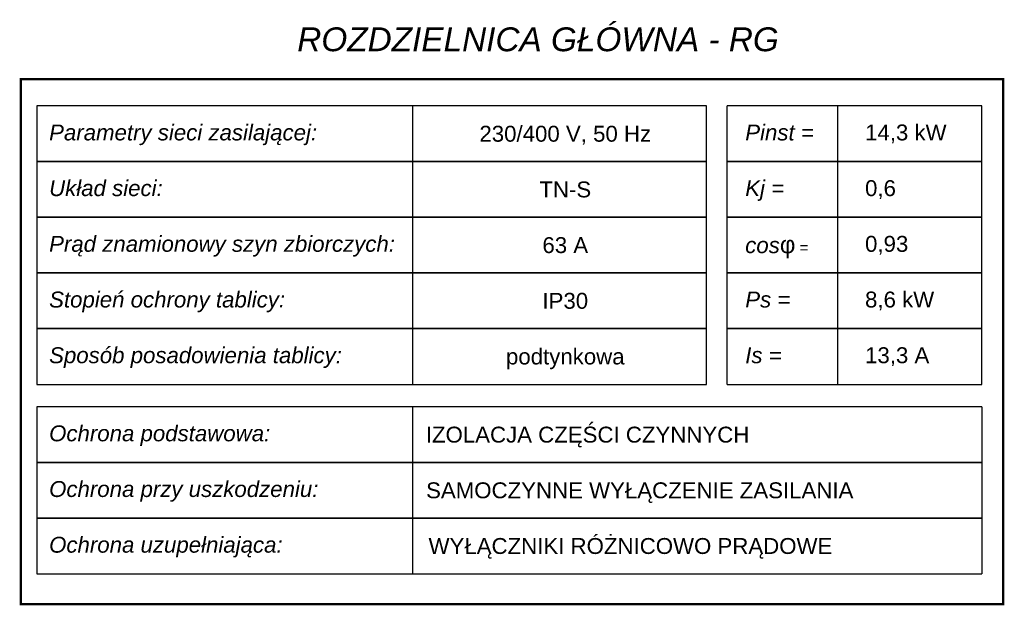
# Model space of a CAD drawing. Header units: millimetres. Extents: x 2267 to 3289, y 1358 to 1509.
# Tile 1 of 3: x 2267 to 2391, y 1436 to 1509. Entities that reach past the tile are written whole.
import ezdxf
from ezdxf.enums import TextEntityAlignment as Align

# ---------------------------------------------------------------- set-up
doc = ezdxf.new("R2010")
doc.units = ezdxf.units.MM
doc.layers.add('E_SCHEMAT_sprzęt', color=4, linetype='Continuous')
doc.styles.get("Standard").update_dxf_attribs({"font": 'arial.ttf'})
doc.styles.add('style3', font='arial.ttf', dxfattribs={"height": 10})

msp = doc.modelspace()

# ---------------------------------------------------------------- linework, layer by layer
at = {"layer": 'E_SCHEMAT_sprzęt'}
for p, q in [((2353.22, 1498.45), (2342.46, 1498.45)), ((2387.8, 1498.45), (2355.8, 1498.45)), ((2387.8, 1491.45), (2387.8, 1498.45)), ((2342.46, 1491.45), (2353.22, 1491.45)), ((2353.22, 1491.45), (2342.46, 1491.45)), ((2355.8, 1491.45), (2387.8, 1491.45)), ((2387.8, 1491.45), (2355.8, 1491.45)), ((2387.8, 1484.45), (2387.8, 1491.45)), ((2342.46, 1484.45), (2353.22, 1484.45)), ((2353.22, 1484.45), (2342.46, 1484.45)), ((2355.8, 1484.45), (2387.8, 1484.45)), ((2387.8, 1484.45), (2355.8, 1484.45)), ((2387.8, 1477.45), (2387.8, 1484.45)), ((2342.46, 1477.45), (2353.22, 1477.45)), ((2353.22, 1477.45), (2342.46, 1477.45)), ((2355.8, 1477.45), (2387.8, 1477.45)), ((2387.8, 1477.45), (2355.8, 1477.45)), ((2387.8, 1470.45), (2387.8, 1477.45)), ((2342.46, 1470.45), (2353.22, 1470.45)), ((2353.22, 1470.45), (2342.46, 1470.45)), ((2355.8, 1470.45), (2387.8, 1470.45)), ((2387.8, 1470.45), (2355.8, 1470.45)), ((2387.8, 1463.45), (2387.8, 1470.45)), ((2342.46, 1463.45), (2353.22, 1463.45)), ((2355.8, 1463.45), (2387.8, 1463.45))]:
    msp.add_line(p, q, dxfattribs=at)
at = {"layer": 'E_SCHEMAT_sprzęt', "const_width": 0.3}
msp.add_lwpolyline([(2267.03, 1501.81), (2390.49, 1501.81), (2390.49, 1435.83), (2267.03, 1435.83)], close=True, dxfattribs=at)
at = {"layer": 'E_SCHEMAT_sprzęt'}
for points in [[(2342.46, 1498.45), (2269.03, 1498.45), (2269.03, 1491.45), (2342.46, 1491.45)], [(2316.26, 1498.45), (2316.26, 1463.45)], [(2353.22, 1463.45), (2353.22, 1498.45)], [(2355.8, 1463.45), (2355.8, 1498.45)], [(2369.66, 1498.45), (2369.66, 1463.45)], [(2342.46, 1491.45), (2269.03, 1491.45), (2269.03, 1484.45), (2342.46, 1484.45)], [(2342.46, 1484.45), (2269.03, 1484.45), (2269.03, 1477.45), (2342.46, 1477.45)], [(2342.46, 1477.45), (2269.03, 1477.45), (2269.03, 1470.45), (2342.46, 1470.45)], [(2342.46, 1470.45), (2269.03, 1470.45), (2269.03, 1463.45), (2342.46, 1463.45)], [(2387.8, 1460.63), (2269.03, 1460.63), (2269.03, 1453.63), (2387.8, 1453.63)], [(2316.26, 1460.63), (2316.26, 1453.63)], [(2387.8, 1460.63), (2387.8, 1439.63)], [(2387.8, 1453.63), (2269.03, 1453.63), (2269.03, 1446.63), (2387.8, 1446.63)], [(2316.26, 1453.63), (2316.26, 1446.63)], [(2387.8, 1446.63), (2269.03, 1446.63), (2269.03, 1439.63), (2387.8, 1439.63)], [(2316.26, 1446.63), (2316.26, 1439.63)]]:
    msp.add_lwpolyline(points, dxfattribs=at)

# ---------------------------------------------------------------- texts
at = {"layer": 'E_SCHEMAT_sprzęt', "style": 'style3'}
for s, p in [('230/400 V, 50 Hz', (2335.46, 1493.95)), ('TN-S', (2335.46, 1486.95)), ('63 A', (2335.46, 1479.95)), ('IP30', (2335.46, 1472.95)), ('podtynkowa', (2335.46, 1465.95)), ('IZOLACJA CZĘŚCI CZYNNYCH', (2338.26, 1456.13)), ('SAMOCZYNNE WYŁĄCZENIE ZASILANIA', (2344.82, 1449.13)), ('WYŁĄCZNIKI RÓŻNICOWO PRĄDOWE', (2343.65, 1442.13))]:
    msp.add_text(s, height=2, dxfattribs=at).set_placement(p, align=Align.CENTER)
at = {"layer": 'E_SCHEMAT_sprzęt'}
for s, p in [('14,3 kW', (2373.14, 1494.11)), ('0,6', (2373.14, 1487.11)), ('0,93', (2373.14, 1480.11)), ('8,6 kW', (2373.14, 1473.11)), ('13,3 A', (2373.14, 1466.11))]:
    msp.add_text(s, height=2, dxfattribs=at).set_placement(p)
at = {"layer": 'E_SCHEMAT_sprzęt', "attachment_point": 1}
for s, width, insert, char_height in [('{\\fArial|b0|i1|c238|p34;ROZDZIELNICA GŁÓWNA - RG}', 136.9994, (2301.77, 1508.32), 3), ('{\\fArial|b0|i1|c238|p34;Parametry sieci zasilającej: }', 63.2787, (2270.58, 1496.11), 2), ('{\\fArial|b0|i1|c238|p34;Pinst =}', 31.1653, (2358.08, 1496.11), 2), ('{\\fArial|b0|i1|c238|p34;Układ sieci:}', 63.2787, (2270.58, 1489.11), 2), ('{\\fArial|b0|i1|c238|p34;Kj =}', 31.1653, (2358.08, 1489.11), 2), ('{\\fArial|b0|i1|c238|p34;Prąd znamionowy szyn zbiorczych:}', 63.2787, (2270.58, 1482.11), 2), ('{\\fArial|b0|i1|c238|p34;cos\\fArial|b0|i0|c238|p34;\\H1.0833x;φ\\fMS Shell Dlg|b0|i0|c238|p0;\\H0.65385x; = }', 31.1653, (2358.08, 1482.11), 2), ('{\\fArial|b0|i1|c238|p34;Stopień ochrony tablicy:}', 63.2787, (2270.58, 1475.11), 2), ('{\\fArial|b0|i1|c238|p34;Ps = }', 31.1653, (2358.08, 1475.11), 2), ('{\\fArial|b0|i1|c238|p34;Sposób posadowienia tablicy:}', 63.2787, (2270.58, 1468.11), 2), ('{\\fArial|b0|i1|c238|p34;Is = }', 31.1653, (2358.08, 1468.11), 2), ('{\\fArial|b0|i1|c238|p34;Ochrona podstawowa:}', 63.2787, (2270.58, 1458.29), 2), ('{\\fArial|b0|i1|c238|p34;Ochrona przy uszkodzeniu:}', 63.2787, (2270.58, 1451.29), 2), ('{\\fArial|b0|i1|c238|p34;Ochrona uzupełniająca:}', 63.2787, (2270.58, 1444.29), 2)]:
    msp.add_mtext_dynamic_manual_height_columns(s, width=width, gutter_width=12.5, heights=[0], dxfattribs=dict(at, insert=insert, char_height=char_height))

doc.saveas('drawing.dxf')
